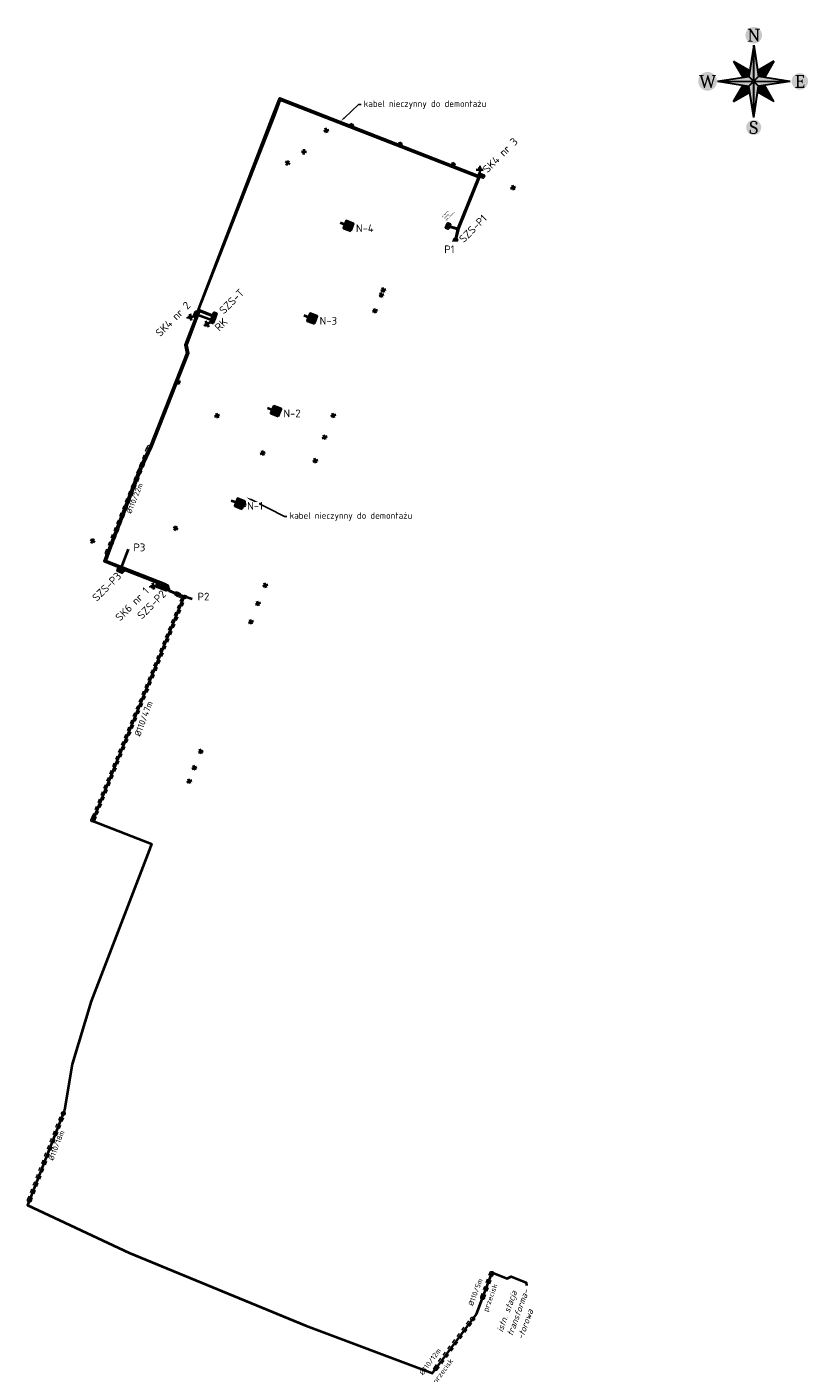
# Model space of a CAD drawing. Header units: metres. Extents: x 7573292 to 7573443, y 5547777 to 5548037.
import ezdxf
from ezdxf import colors
from ezdxf.entities.mleader import LeaderData, LeaderLine
from ezdxf.enums import TextEntityAlignment as Align
from ezdxf.lldxf.tags import DXFTag
from ezdxf.math import Vec2, Vec3

# ---------------------------------------------------------------- set-up
doc = ezdxf.new("R2010")
doc.units = ezdxf.units.M
doc.linetypes.add('przepust', pattern=[1.5, 0.75, -0.75])
for name, color, linetype, lineweight in [('!e_kol_demontaz', 240, 'Continuous', 40), ('!e_kol_kabel_nn', 240, 'en', 40), ('!e_kol_opisy', 174, 'Continuous', 15), ('!e_kol_przepusty', 240, 'przepust', 20), ('!e_kol_szafy', 240, 'Continuous', 40), ('!e_opis_przepusty', 16, 'Continuous', 20), ('!e_osw_demontaz', 20, 'Continuous', 40), ('!e_osw_latarnie', 20, 'Continuous', 40), ('!e_osw_opisy', 24, 'Continuous', 15), ('###światłowód', 190, 'Continuous', 30), ('#TABELA', 7, 'Continuous', 30)]:
    doc.layers.add(name, color=color, linetype=linetype, lineweight=lineweight)
doc.styles.add('PN', font='cambriab.ttf', dxfattribs={"height": 2.5})
doc.styles.get("Standard").update_dxf_attribs({"font": 'isocpeur.ttf'})
doc.styles.add('Stanluks', font='isocpeur.ttf', dxfattribs={"height": 1.25})
tags = doc.linetypes.add('en', pattern='A,5,-0.5,["en",Standard,S=1,R=0,X=0,Y=-0.55],-1.7', length=7.2).pattern_tags.tags
tags[6] = DXFTag(74, 10)

# ---------------------------------------------------------------- blocks, each defined once
blk = doc.blocks.new('demontaz')
at = {"color": 0, "linetype": 'ByBlock', "lineweight": -2}
for points in [[(-0.3535533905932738, -0.3535533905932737), (0.3535533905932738, 0.3535533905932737)], [(0.3535533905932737, -0.3535533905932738), (-0.3535533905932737, 0.3535533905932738)]]:
    blk.add_lwpolyline(points, dxfattribs=at)
blk = doc.blocks.new('szafka elektryczna')
at = {"true_color": 0xffffff}
h = blk.add_hatch(color=7, dxfattribs=at)
h.dxf.hatch_style = 1
h.paths.add_polyline_path([(-0.5, 0.25), (0.5, 0.25), (0.4999999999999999, -0.25), (-0.5, -0.2499999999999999)], flags=17)
edge = h.paths.add_edge_path(flags=17)
edge.add_line((-0.5, 0.25), (0.5, 0.25))
edge.add_line((-0.5, 0.25), (0.4999999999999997, -0.2499999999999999))
edge.add_line((0.5, 0.25), (0.4999999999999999, -0.25))
edge = h.paths.add_edge_path(flags=0)
edge.add_line((0.4999999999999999, -0.25), (-0.5, -0.2499999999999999))
edge.add_line((-0.5, 0.25), (0.4999999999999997, -0.2499999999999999))
edge.add_line((-0.5, -0.2499999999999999), (-0.5, 0.25))
at = {"color": 0, "linetype": 'ByBlock', "lineweight": -2}
blk.add_lwpolyline([(-0.5, 0.25), (0.5, 0.25), (0.4999999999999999, -0.25), (-0.5, -0.2499999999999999), (-0.5, 0.25), (0.4999999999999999, -0.25)], dxfattribs=at)
blk = doc.blocks.new('*U5')
at = {"color": 0, "linetype": 'ByBlock', "lineweight": -2}
for points in [[(0, 0.375), (5, 0.375)], [(-1.377727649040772e-16, -0.375), (5, -0.375)]]:
    blk.add_lwpolyline(points, dxfattribs=at)
at = {"color": 0, "linetype": 'Continuous', "lineweight": -2}
for centre in [(0, 0), (5, 0)]:
    blk.add_circle(centre, 0.375, dxfattribs=at)
at = {"layer": '!e_opis_przepusty', "linetype": 'ByBlock', "lineweight": -2, "style": 'Stanluks'}
blk.add_attdef('typ/długość', text='', height=1, dxfattribs=at).set_placement((0.4999999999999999, 0.875), align=Align.BOTTOM_CENTER)
blk.add_attdef('przecisk', text='', height=1, dxfattribs=at).set_placement((0.4999999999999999, -0.875), align=Align.TOP_CENTER)
blk = doc.blocks.new('*U7')
at = {"color": 0, "linetype": 'ByBlock', "lineweight": -2}
for points in [[(0, 0.375), (12, 0.375)], [(-1.377727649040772e-16, -0.375), (12, -0.375)]]:
    blk.add_lwpolyline(points, dxfattribs=at)
at = {"color": 0, "linetype": 'Continuous', "lineweight": -2}
for centre in [(0, 0), (12, 0)]:
    blk.add_circle(centre, 0.375, dxfattribs=at)
at = {"layer": '!e_opis_przepusty', "linetype": 'ByBlock', "lineweight": -2, "style": 'Stanluks'}
blk.add_attdef('typ/długość', text='', height=1, dxfattribs=at).set_placement((0.4999999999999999, 0.875), align=Align.BOTTOM_CENTER)
blk.add_attdef('przecisk', text='', height=1, dxfattribs=at).set_placement((0.4999999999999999, -0.875), align=Align.TOP_CENTER)
blk = doc.blocks.new('*U19')
at = {"color": 0, "linetype": 'ByBlock', "lineweight": -2}
for points in [[(0, 0.375), (22, 0.375)], [(-1.377727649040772e-16, -0.375), (22, -0.375)]]:
    blk.add_lwpolyline(points, dxfattribs=at)
at = {"color": 0, "linetype": 'Continuous', "lineweight": -2}
for centre in [(0, 0), (22, 0)]:
    blk.add_circle(centre, 0.375, dxfattribs=at)
at = {"layer": '!e_opis_przepusty', "linetype": 'ByBlock', "lineweight": -2, "style": 'Stanluks'}
blk.add_attdef('typ/długość', text='', height=1, dxfattribs=at).set_placement((0.4999999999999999, 0.875), align=Align.BOTTOM_CENTER)
blk.add_attdef('przecisk', text='', height=1, dxfattribs=at).set_placement((0.4999999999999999, -0.875), align=Align.TOP_CENTER)
blk = doc.blocks.new('naswietlacz')
h = blk.add_hatch(color=0)
h.dxf.hatch_style = 1
h.paths.add_polyline_path([(-0.749999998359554, -2.500000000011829), (0, -1.749999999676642), (0.7499999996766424, -0.9999999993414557), (-0.7499999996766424, -1.000000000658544)])
at = {"true_color": 0xffffff}
h = blk.add_hatch(color=7, dxfattribs=at)
h.dxf.hatch_style = 1
h.paths.add_polyline_path([(0.7499999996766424, -0.9999999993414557), (1.317088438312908e-09, -1.749999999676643), (-0.749999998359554, -2.500000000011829), (0.7500000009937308, -2.499999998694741)])
at = {"color": 0, "linetype": 'ByBlock', "lineweight": -2}
blk.add_line((0, 0), (-5.551115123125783e-17, -1), dxfattribs=at)
blk.add_lwpolyline([(-0.749999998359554, -2.500000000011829), (0.7500000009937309, -2.499999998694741), (0.7499999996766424, -0.9999999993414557), (-0.7499999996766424, -1.000000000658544)], close=True, dxfattribs=at)
blk = doc.blocks.new('uziemienie')
at = {"color": 0, "linetype": 'ByBlock', "lineweight": -2, "ltscale": 5}
for p, q in [((-0.8722661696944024, -0.9374936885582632), (0.8722661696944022, -0.9374936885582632)), ((-0.4361330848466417, -1.295001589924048), (0.4361330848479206, -1.295001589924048)), ((-0.2180665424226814, -1.652509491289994), (0.2180665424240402, -1.652509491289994))]:
    blk.add_line(p, q, dxfattribs=at)
at = {"color": 0, "linetype": 'ByBlock', "lineweight": -2}
blk.add_lwpolyline([(-1e-16, -0.9374936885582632), (0, 0)], dxfattribs=at)
blk = doc.blocks.new('pn')
at = {"true_color": 0xffffff}
h = blk.add_hatch(color=7, dxfattribs=at)
h.dxf.hatch_style = 1
edge = h.paths.add_edge_path()
edge.add_arc((-8.906185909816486, 0.006441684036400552), 1.811485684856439, 0, 360)
edge = h.paths.add_edge_path()
edge.add_arc((0.006441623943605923, 8.90618589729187), 1.605178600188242, 0, 360)
edge = h.paths.add_edge_path()
edge.add_arc((8.90618594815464, -0.006441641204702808), 1.595688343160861, 0, 360)
edge = h.paths.add_edge_path()
edge.add_arc((-0.006441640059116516, -8.906185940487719), 1.456176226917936, 0, 360)
at = {"lineweight": 0, "true_color": 0xffffff}
h = blk.add_hatch(color=7, dxfattribs=at)
h.dxf.hatch_style = 1
h.paths.add_polyline_path([(-1.365866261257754e-16, 9.191861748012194e-16), (0.9368198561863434, 0.9350994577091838), (0.00644167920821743, 7.00903182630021)])
h = blk.add_hatch(color=7, dxfattribs=at)
h.dxf.hatch_style = 1
h.paths.add_polyline_path([(-0.9350994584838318, 0.936819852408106), (-3.88326541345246, 3.890409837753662), (-0.759045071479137, 2.072234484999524)])
h = blk.add_hatch(color=7, dxfattribs=at)
h.dxf.hatch_style = 1
h.paths.add_polyline_path([(0.9368198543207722, 0.9350994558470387), (3.89040983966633, 3.883265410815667), (2.07223448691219, 0.7590450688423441)])
h = blk.add_hatch(color=7, dxfattribs=at)
h.dxf.hatch_style = 1
h.paths.add_polyline_path([(5.991575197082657e-09, -1.619022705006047e-09), (-0.9350994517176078, 0.9368198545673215), (-7.009031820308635, 0.006441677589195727)])
h = blk.add_hatch(color=7, dxfattribs=at)
h.dxf.hatch_style = 1
h.paths.add_polyline_path([(-0.9368198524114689, -0.9350994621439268), (-3.890409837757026, -3.883265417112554), (-2.072234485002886, -0.759045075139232)])
h = blk.add_hatch(color=7, dxfattribs=at)
h.dxf.hatch_style = 1
h.paths.add_polyline_path([(1.84189934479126e-09, -2.306717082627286e-09), (-0.9368198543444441, -0.9350994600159), (-0.006441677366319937, -7.009031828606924)])
h = blk.add_hatch(color=7, dxfattribs=at)
h.dxf.hatch_style = 1
h.paths.add_polyline_path([(-9.228564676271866e-10, -9.211615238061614e-10), (0.9350994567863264, -0.9368198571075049), (7.009031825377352, -0.006441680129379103)])
h = blk.add_hatch(color=7, dxfattribs=at)
h.dxf.hatch_style = 1
h.paths.add_polyline_path([(0.9350994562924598, -0.9368198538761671), (3.883265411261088, -3.890409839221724), (0.7590450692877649, -2.072234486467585)])
at = {"color": 7, "linetype": 'ByBlock', "lineweight": -2}
for p, q in [((0.006441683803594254, 7.009031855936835), (-0.9350994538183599, 0.9368198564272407)), ((-0.006441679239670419, -7.009031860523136), (0.006441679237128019, 7.00903185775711)), ((0.006441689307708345, 7.009031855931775), (0.9368198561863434, 0.9350994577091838)), ((-3.890409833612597, -3.883265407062), (3.89040983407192, 3.88326540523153)), ((-3.883265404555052, 3.890409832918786), (3.883265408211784, -3.890409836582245)), ((-3.883265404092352, 3.890409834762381), (-2.070835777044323, 0.7628527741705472)), ((-3.883265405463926, 3.890409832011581), (-0.7590450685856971, 2.072234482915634)), ((3.890409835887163, 3.883265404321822), (0.7628527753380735, 2.070835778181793)), ((3.890409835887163, 3.883265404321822), (2.07223448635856, 0.7590450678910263)), ((-7.009031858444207, 0.006441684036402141), (-0.9350994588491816, 0.9368198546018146)), ((-7.009031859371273, 0.006441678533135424), (7.009031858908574, -0.006441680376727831)), ((-7.009031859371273, 0.006441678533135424), (-0.9368198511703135, -0.9350994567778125)), ((7.00903186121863, -0.00644167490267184), (0.9368198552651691, 0.9350994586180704)), ((-3.89040983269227, -3.883265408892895), (-2.072234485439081, -0.7590450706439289)), ((-3.890409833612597, -3.883265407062), (-0.7628527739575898, -2.070835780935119)), ((-0.006441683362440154, -7.009031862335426), (-0.9368198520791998, -0.935099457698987)), ((-0.006441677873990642, -7.00903186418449), (0.9350994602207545, -0.936819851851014)), ((3.883265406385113, -3.890409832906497), (0.7590450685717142, -2.072234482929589)), ((7.009031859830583, -0.006441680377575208), (0.9350994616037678, -0.9368198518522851)), ((3.883265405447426, -3.890409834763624), (2.070835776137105, -0.7628527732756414))]:
    blk.add_line(p, q, dxfattribs=at)
at = {"color": 18, "linetype": 'ByBlock', "lineweight": -2, "true_color": 0x000000}
for points in [[(-0.9350994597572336, 0.9368198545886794), (6.90672042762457e-10, -9.086737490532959e-10), (-0.7590450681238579, 2.072234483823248), (0.006441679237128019, 7.00903185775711)], [(0.9368198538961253, 0.9350994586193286), (1.137706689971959e-09, -9.090845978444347e-10), (2.072234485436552, 0.7590450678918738), (7.009031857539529, -0.006441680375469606)], [(-0.9368198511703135, -0.9350994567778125), (-3.890409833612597, -3.883265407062), (-0.7628527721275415, -2.070835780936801)], [(0.9350994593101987, -0.9368198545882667), (3.883265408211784, -3.890409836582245), (2.070835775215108, -0.7628527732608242)]]:
    blk.add_solid(points, dxfattribs=at)
at = {"color": 18, "linetype": 'ByBlock', "lineweight": -2, "true_color": 0x000000, "extrusion": (0, 0, -1)}
for points in [[(0.9350994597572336, 0.9368198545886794), (3.883265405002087, 3.890409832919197), (2.070835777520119, 0.7628527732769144)], [(-0.9368198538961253, 0.9350994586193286), (-3.89040983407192, 3.88326540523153), (-0.7628527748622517, 2.070835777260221)], [(0.9368198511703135, -0.9350994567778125), (-1.137706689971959e-09, -9.090845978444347e-10), (2.07223448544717, -0.7590450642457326), (7.009031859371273, 0.006441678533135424)], [(-0.9350994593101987, -0.9368198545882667), (-6.90672042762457e-10, -9.086737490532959e-10), (-0.759045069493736, -2.072234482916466), (0.006441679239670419, -7.009031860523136)]]:
    blk.add_solid(points, dxfattribs=at)
at = {"color": 18, "linetype": 'ByBlock', "lineweight": -2, "true_color": 0x000000, "style": 'PN'}
for s, p in [('N', (0.006441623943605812, 8.90618589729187)), ('W', (-8.906185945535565, -0.006441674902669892)), ('E', (8.90618594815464, -0.00644164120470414)), ('S', (-0.006441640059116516, -8.906185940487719))]:
    blk.add_text(s, height=2.5, rotation=359.9473420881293, dxfattribs=at).set_placement(p, align=Align.MIDDLE_CENTER)
blk = doc.blocks.new('*U28')
at = {"color": 0, "linetype": 'ByBlock', "lineweight": -2}
for points in [[(0, 0.375), (18, 0.375)], [(-1.377727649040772e-16, -0.375), (18, -0.375)]]:
    blk.add_lwpolyline(points, dxfattribs=at)
at = {"color": 0, "linetype": 'Continuous', "lineweight": -2}
for centre in [(0, 0), (18, 0)]:
    blk.add_circle(centre, 0.375, dxfattribs=at)
at = {"layer": '!e_opis_przepusty', "linetype": 'ByBlock', "lineweight": -2, "style": 'Stanluks'}
blk.add_attdef('typ/długość', text='', height=1, dxfattribs=at).set_placement((0.4999999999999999, 0.875), align=Align.BOTTOM_CENTER)
blk.add_attdef('przecisk', text='', height=1, dxfattribs=at).set_placement((0.4999999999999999, -0.875), align=Align.TOP_CENTER)

msp = doc.modelspace()

# ---------------------------------------------------------------- linework, layer by layer
at = {"layer": '!e_kol_przepusty', "linetype": 'Continuous'}
for centre in [(7573320.811564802, 5547927.751597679), (7573304.618960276, 5547884.028428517)]:
    msp.add_circle(centre, 0.3766497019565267, dxfattribs=at)

# ---------------------------------------------------------------- block references
at = {"layer": '!e_kol_demontaz'}
for p, rotation in [((7573354.64751731, 5548018.192317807), 248.8516080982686), ((7573349.769, 5548017.239), 330.7615435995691), ((7573345.452242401, 5548013.109777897), 312.100879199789), ((7573364.01569379, 5548014.586000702), 246.2928185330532), ((7573342.265315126, 5548010.973207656), 283.7716123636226), ((7573374.276890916, 5548010.635911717), 246.2928185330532), ((7573385.837386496, 5548006.181350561), 246.2928185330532), ((7573321.092279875, 5547968.611268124), 244.8653333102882), ((7573328.621023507, 5547962.127928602), 244.8653333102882), ((7573337.457186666, 5547954.940704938), 244.8653333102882), ((7573333.784207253, 5547944.925911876), 244.8653333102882), ((7573320.640991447, 5547940.394169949), 283.7716123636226), ((7573304.60238254, 5547937.976661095), 283.7716123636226)]:
    msp.add_blockref('demontaz', p, dxfattribs=dict(at, rotation=rotation))
at = {"layer": '!e_kol_przepusty'}
ref = msp.add_blockref('*U19', (7573307.448656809, 5547935.616459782), dxfattribs=dict(at, rotation=68.37920035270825))
ref.add_attrib('typ/długość', '%%c110/22m', dxfattribs={"layer": '!e_opis_przepusty', "linetype": 'ByBlock', "lineweight": -2, "height": 0.9999999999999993, "rotation": 68.37920035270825, "style": 'Stanluks'}).set_placement((7573313.484347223, 5547945.882466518), align=Align.BOTTOM_CENTER)
ref = msp.add_blockref('*U28', (7573292.400414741, 5547810.616244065), dxfattribs=dict(at, rotation=68.67920035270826))
ref.add_attrib('typ/długość', '%%c110/18m', dxfattribs={"layer": '!e_opis_przepusty', "linetype": 'ByBlock', "lineweight": -2, "height": 0.9999999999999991, "rotation": 68.67920035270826, "style": 'Stanluks'}).set_placement((7573298.38226998, 5547820.913712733), align=Align.BOTTOM_CENTER)
for name, p, rotation, values in [('*U5', (7573379.969331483, 5547791.823259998), 69.62243285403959, {'przecisk': 'przecisk', 'typ/długość': '%%c110/5m'}), ('*U7', (7573370.87101528, 5547778.069582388), 53.40957815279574, {'przecisk': 'przecisk', 'typ/długość': '%%c110/12m'})]:
    msp.add_blockref(name, p, dxfattribs=dict(at, rotation=rotation)).add_auto_attribs(values)
at = {"layer": '!e_kol_szafy'}
for p, rotation in [((7573379.702885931, 5548008.471012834), 158.6517810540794), ((7573324.59955461, 5547981.722839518), 68.65178105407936), ((7573327.784522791, 5547980.554430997), 68.65178105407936)]:
    msp.add_blockref('szafka elektryczna', p, dxfattribs=dict(at, rotation=rotation))
at = {"layer": '!e_kol_szafy', "color": 18, "true_color": 0x000000}
for p, rotation in [((7573373.259192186, 5547998.780010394), 68.65178105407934), ((7573374.620306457, 5547995.793565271), 68.65178105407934), ((7573309.941347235, 5547932.237742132), 338.6517810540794), ((7573318.457799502, 5547928.772722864), 337.6167267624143)]:
    msp.add_blockref('szafka elektryczna', p, dxfattribs=dict(at, rotation=rotation))
at = {"layer": '!e_osw_demontaz', "rotation": 334.7100520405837}
for p in [(7573360.79, 5547986.41), (7573360.414263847, 5547985.467840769), (7573359.14692148, 5547982.39788072), (7573351.129833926, 5547962.187112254), (7573349.46, 5547958), (7573347.636769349, 5547953.451832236), (7573337.986575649, 5547929.378794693), (7573336.58, 5547925.87), (7573335.212935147, 5547922.336560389), (7573325.518780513, 5547897.280170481), (7573324.3, 5547894.13), (7573323.302296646, 5547891.567366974)]:
    msp.add_blockref('demontaz', p, dxfattribs=at)
at = {"layer": '!e_osw_latarnie', "rotation": 68.5774173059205}
for p in [(7573352.414665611, 5547999.425139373), (7573345.413693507, 5547981.547041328), (7573338.406271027, 5547963.663090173), (7573331.408509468, 5547945.792113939)]:
    msp.add_blockref('naswietlacz', p, dxfattribs=at)
at = {"layer": '#TABELA'}
msp.add_blockref('pn', (7573432.337507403, 5548026.706769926), dxfattribs=at)

# ---------------------------------------------------------------- texts
at = {"layer": '!e_kol_opisy', "insert": (7573382.628744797, 5547785.474758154), "char_height": 1.25, "width": 15.32139071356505, "attachment_point": 1, "rotation": 70.06200825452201, "style": 'Stanluks'}
msp.add_mtext('{\\fISOCPEUR|b1|i1|c238|p34;istn. stacja transforma-\\P-torowa}', dxfattribs=at)
at = {"layer": '!e_opis_przepusty', "insert": (7573312.638510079, 5547900.53164498), "char_height": 1.25, "width": 5.366927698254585, "attachment_point": 1, "rotation": 69.6887619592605, "style": 'Stanluks'}
msp.add_mtext('%%c110/47m', dxfattribs=at)

# ---------------------------------------------------------------- next in the draw order: texts
at = {"layer": '!e_kol_opisy', "char_height": 1.5, "attachment_point": 1, "rotation": 45, "style": 'Stanluks', "bg_fill": 3, "box_fill_scale": 1, "bg_fill_color": 1, "bg_fill_transparency": 0}
for s, insert, width in [('{\\fISOCPEUR|b1|i0|c238|p34;SZS-P1}', (7573375.239066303, 5547996.477521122), 2.974555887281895), ('{\\fISOCPEUR|b1|i0|c238|p34;RK}', (7573328.023949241, 5547979.400395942), 1.885242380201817), ('{\\fISOCPEUR|b1|i0|c238|p34;SZS-P3}', (7573304.370017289, 5547927.204422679), 2.974555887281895), ('{\\fISOCPEUR|b1|i0|c238|p34;SZS-P2}', (7573313.04291888, 5547923.751859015), 2.974555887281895)]:
    msp.add_mtext(s, dxfattribs=dict(at, insert=insert, width=width))
at = {"layer": '!e_osw_opisy', "char_height": 1.5, "width": 2.301910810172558, "attachment_point": 1, "style": 'Stanluks', "bg_fill": 3, "box_fill_scale": 1, "bg_fill_color": 1, "bg_fill_transparency": 0}
for s, insert in [('{\\fISOCPEUR|b1|i0|c238|p34;N-4}', (7573355.476598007, 5547999.093118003)), ('{\\fISOCPEUR|b1|i0|c238|p34;N-3}', (7573348.463920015, 5547981.219612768)), ('{\\fISOCPEUR|b1|i0|c238|p34;N-2}', (7573341.456497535, 5547963.335661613))]:
    msp.add_mtext(s, dxfattribs=dict(at, insert=insert))

# ---------------------------------------------------------------- next in the draw order: leaders
at = {"layer": '!e_kol_opisy'}
ml = msp.add_multileader_mtext('Standard', dxfattribs=at)
ml.set_content('kabel nieczynny do demontażu', color=256, style='Stanluks')
ml.set_leader_properties()
ml.build(insert=Vec2(0, 0))
ml.multileader.update_dxf_attribs({"has_text_frame": 1, "dogleg_length": 0.5, "arrow_head_size": 1})
ctx = ml.context
ctx.base_point, ctx.char_height, ctx.arrow_head_size, ctx.landing_gap_size, ctx.plane_origin = Vec3(7573356.468859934, 5548022.206451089), 1.25, 1, 0.5, Vec3(7573356.228670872, 5548024.305554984)
notes = []
notes.append((ctx, [(0, (1, 1, 0), (7573355.968859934, 5548022.206451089), (1, 0), 0.5, [(0, [(7573352.539, 5548019.004)], 0, [])])]))
ctx.mtext.insert, ctx.mtext.flow_direction = Vec3(7573356.968859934, 5548023.018951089), 5
ctx.mtext.has_bg_fill, ctx.mtext.bg_color, ctx.mtext.bg_scale_factor, ctx.mtext.bg_transparency, ctx.mtext.use_window_bg_color = 1, -1023410167, 1.5, 0, 1
ml = msp.add_multileader_mtext('Standard', dxfattribs=at)
ml.set_content('kabel nieczynny do demontażu', color=256, style='Stanluks')
ml.set_leader_properties()
ml.build(insert=Vec2(0, 0))
ml.multileader.update_dxf_attribs({"has_text_frame": 1, "dogleg_length": 0.5, "arrow_head_size": 1})
ctx = ml.context
ctx.base_point, ctx.char_height, ctx.arrow_head_size, ctx.landing_gap_size, ctx.plane_origin = Vec3(7573342.158246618, 5547942.668556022), 1.25, 1, 0.5, Vec3(7573334.31659434, 5547946.377525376)
notes.append((ctx, [(0, (1, 1, 0), (7573341.658246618, 5547942.668556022), (1, 0), 0.5, [(0, [(7573334.31659434, 5547946.377525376)], 0, [])])]))
ctx.mtext.insert, ctx.mtext.flow_direction = Vec3(7573342.658246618, 5547943.481056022), 5
ctx.mtext.has_bg_fill, ctx.mtext.bg_color, ctx.mtext.bg_scale_factor, ctx.mtext.bg_transparency, ctx.mtext.use_window_bg_color = 1, -1023410167, 1.5, 0, 1
for ctx, leaders in notes:
    for number, flags, end, landing, length, lines in leaders:
        leader = LeaderData()
        leader.index, (leader.has_last_leader_line, leader.has_dogleg_vector, leader.attachment_direction) = number, flags
        leader.last_leader_point, leader.dogleg_vector, leader.dogleg_length = Vec3(end), Vec3(landing), length
        for number, points, colour, breaks in lines:
            line = LeaderLine()
            line.index, line.vertices, line.color, line.breaks = number, Vec3.list(points), colors.encode_raw_color(colour), breaks
            leader.lines.append(line)
        ctx.leaders.append(leader)

# ---------------------------------------------------------------- next in the draw order: linework, layer by layer
at = {"layer": '!e_kol_kabel_nn'}
msp.add_line((7573373.475763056, 5547998.64736086), (7573375.271843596, 5547998.178773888), dxfattribs=at)
for points in [[(7573379.364293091, 5548008.334913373), (7573375.29383159, 5547998.268666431), (7573374.802324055, 5547996.259257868)], [(7573324.838021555, 5547981.654313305), (7573327.551676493, 5547980.645439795)]]:
    msp.add_lwpolyline(points, dxfattribs=at)
at = {"layer": '!e_kol_kabel_nn', "color": 18, "true_color": 0x000000}
for points in [[(7573310.032356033, 5547932.47058843), (7573311.552904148, 5547936.338847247)], [(7573318.920128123, 5547928.582322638), (7573321.049159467, 5547927.703965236), (7573323.818987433, 5547926.787216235)]]:
    msp.add_lwpolyline(points, dxfattribs=at)
at = {"layer": '!e_kol_kabel_nn'}
msp.add_lwpolyline([(7573317.776572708, 5547929.314556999, -0.9463672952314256), (7573318.552999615, 5547929.003887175, -0.01468959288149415)], format="xyb", dxfattribs=at)
at = {"layer": '###światłowód'}
msp.add_line((7573373.527609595, 5547998.780010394), (7573375.133594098, 5547998.361018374), dxfattribs=at)
msp.add_lwpolyline([(7573310.32765326, 5547932.972495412), (7573310.133803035, 5547932.430937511)], dxfattribs=at)

# ---------------------------------------------------------------- next in the draw order: block references
at = {"layer": '!e_kol_szafy', "xscale": 0.7499999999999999, "yscale": 0.7499999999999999, "zscale": 0.7499999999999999, "rotation": 297.7200975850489}
msp.add_blockref('uziemienie', (7573327.369658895, 5547980.179747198), dxfattribs=at)
at = {"layer": '!e_kol_szafy', "rotation": 338.6517810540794}
msp.add_blockref('szafka elektryczna', (7573317.4728162, 5547929.164863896), dxfattribs=at)

# ---------------------------------------------------------------- next in the draw order: texts
at = {"layer": '!e_osw_opisy', "insert": (7573334.458735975, 5547945.46468538), "char_height": 1.5, "width": 2.301910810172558, "attachment_point": 1, "style": 'Stanluks', "bg_fill": 3, "box_fill_scale": 1, "bg_fill_color": 1, "bg_fill_transparency": 0}
msp.add_mtext('{\\fISOCPEUR|b1|i0|c238|p34;N-1}', dxfattribs=at)

# ---------------------------------------------------------------- next in the draw order: texts
at = {"layer": '!e_kol_opisy', "char_height": 1.5, "attachment_point": 1, "rotation": 45, "style": 'Stanluks', "bg_fill": 3, "box_fill_scale": 1, "bg_fill_color": 1, "bg_fill_transparency": 0}
for s, insert, width in [('{\\fISOCPEUR|b1|i0|c238|p34;SK4 nr 2}', (7573316.607129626, 5547978.339617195), 9.010609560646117), ('{\\fISOCPEUR|b1|i0|c238|p34;SK6 nr 1}', (7573308.836616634, 5547923.398800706), 8.331906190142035)]:
    msp.add_mtext(s, dxfattribs=dict(at, insert=insert, width=width))

# ---------------------------------------------------------------- next in the draw order: linework, layer by layer
at = {"layer": '!e_kol_kabel_nn'}
for points in [[(7573324.781572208, 5547982.188532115), (7573325.138902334, 5547982.745414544), (7573339.572305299, 5548020.346785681), (7573340.767445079, 5548023.457987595), (7573379.156976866, 5548008.447796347)], [(7573324.417537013, 5547981.257146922), (7573324.413877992, 5547980.857976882), (7573322.480850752, 5547975.844034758), (7573322.810808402, 5547974.23351857), (7573315.737658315, 5547956.171102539), (7573313.747903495, 5547952.057864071), (7573308.201861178, 5547937.639973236), (7573306.853445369, 5547934.017400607), (7573317.560704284, 5547929.810911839), (7573317.563824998, 5547929.397710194)], [(7573317.681168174, 5547929.351846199), (7573318.068849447, 5547929.821131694), (7573319.044973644, 5547929.430490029), (7573319.420831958, 5547928.306389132), (7573321.035729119, 5547927.662174), (7573322.260500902, 5547927.170941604), (7573304.954765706, 5547884.810634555), (7573304.560046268, 5547883.891197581), (7573315.953481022, 5547879.429592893), (7573315.580606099, 5547878.366080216), (7573304.306391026, 5547849.051454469), (7573300.682038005, 5547836.903346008), (7573299.188334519, 5547828.017076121), (7573292.024394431, 5547809.652316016), (7573311.688763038, 5547800.482149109), (7573345.706959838, 5547786.424629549), (7573370.257725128, 5547777.250645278), (7573378.77485425, 5547788.623717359), (7573381.774279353, 5547796.660456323), (7573384.731134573, 5547795.49340572), (7573385.453721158, 5547795.875023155), (7573388.382303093, 5547794.718000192), (7573388.452301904, 5547794.152737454)], [(7573317.380953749, 5547929.469186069), (7573317.387643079, 5547929.758230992), (7573310.961529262, 5547932.219592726), (7573310.414885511, 5547932.075797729)]]:
    msp.add_lwpolyline(points, dxfattribs=at)
at = {"layer": '!e_kol_przepusty'}
for points in [[(7573320.752767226, 5547927.371316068), (7573320.896457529, 5547927.313995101), (7573321.770619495, 5547926.963385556), (7573304.6088711, 5547884.955523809), (7573304.294256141, 5547884.222677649)], [(7573320.923442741, 5547928.11124796), (7573322.75038231, 5547927.378497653), (7573305.300660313, 5547884.665745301), (7573304.966091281, 5547883.882260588)]]:
    msp.add_lwpolyline(points, dxfattribs=at)

# ---------------------------------------------------------------- next in the draw order: block references
at = {"layer": '!e_kol_szafy', "xscale": 0.7499999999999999, "yscale": 0.7499999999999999, "zscale": 0.7499999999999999, "rotation": 281.4264405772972}
for p in [(7573324.203141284, 5547981.333061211), (7573317.005985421, 5547929.34396945)]:
    msp.add_blockref('uziemienie', p, dxfattribs=at)

# ---------------------------------------------------------------- next in the draw order: texts
at = {"layer": '!e_kol_opisy', "char_height": 1.5, "attachment_point": 1, "rotation": 45, "style": 'Stanluks', "bg_fill": 3, "box_fill_scale": 1, "bg_fill_color": 1, "bg_fill_transparency": 0}
for s, insert, width in [('{\\fISOCPEUR|b1|i0|c238|p34;SK4 nr 3}', (7573379.833880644, 5548009.965460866), 9.010609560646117), ('{\\fISOCPEUR|b1|i0|c238|p34;SZS-T}', (7573328.896579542, 5547982.701054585), 2.974555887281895)]:
    msp.add_mtext(s, dxfattribs=dict(at, insert=insert, width=width))
at = {"layer": '!e_kol_opisy', "color": 18, "true_color": 0x000000, "char_height": 1.5, "width": 2.974555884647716, "attachment_point": 1, "style": 'Stanluks', "bg_fill": 2}
for s, insert in [('{\\fISOCPEUR|b1|i0|c238|p34;P1}', (7573372.546323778, 5547995.01501395)), ('{\\fISOCPEUR|b1|i0|c238|p34;P3}', (7573312.505561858, 5547937.460468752, 200.2230000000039)), ('{\\fISOCPEUR|b1|i0|c238|p34;P2}', (7573324.899791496, 5547927.950338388))]:
    msp.add_mtext(s, dxfattribs=dict(at, insert=insert))

# ---------------------------------------------------------------- next in the draw order: linework, layer by layer
at = {"layer": '###światłowód'}
for points in [[(7573327.88976423, 5547981.509555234), (7573325.153624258, 5547982.577201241), (7573339.852366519, 5548020.239241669), (7573340.939272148, 5548023.06868717), (7573379.109530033, 5548008.19350369), (7573375.133594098, 5547998.361018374), (7573374.666024, 5547996.312531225)], [(7573327.79751176, 5547981.273526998), (7573325.262352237, 5547982.272424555), (7573324.664318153, 5547980.800823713), (7573322.792388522, 5547975.818134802), (7573323.122518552, 5547974.206777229), (7573316.012772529, 5547956.050907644), (7573314.023411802, 5547951.938483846), (7573308.482446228, 5547937.533790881), (7573307.237385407, 5547934.188885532), (7573318.738119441, 5547929.661970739), (7573318.743682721, 5547928.925358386)]]:
    msp.add_lwpolyline(points, dxfattribs=at)

# ---------------------------------------------------------------- next in the draw order: block references
at = {"layer": '!e_kol_szafy', "xscale": 0.75, "yscale": 0.75, "zscale": 0.75, "rotation": 174.9883583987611}
msp.add_blockref('uziemienie', (7573379.328202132, 5548008.88587673), dxfattribs=at)
at = {"layer": '!e_kol_szafy', "color": 18, "true_color": 0x000000, "rotation": 68.65178105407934}
msp.add_blockref('szafka elektryczna', (7573328.148857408, 5547981.48569916), dxfattribs=at)

# ---------------------------------------------------------------- next in the draw order: texts
at = {"layer": '!e_kol_opisy', "insert": (7573372.052461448, 5548000.624521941), "char_height": 0.3, "width": 0.594911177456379, "attachment_point": 1, "rotation": 45, "style": 'Stanluks', "bg_fill": 3, "box_fill_scale": 1, "bg_fill_color": 1, "bg_fill_transparency": 0}
msp.add_mtext('SZAFKA AKPIA DMUCHAWY', dxfattribs=at)

doc.saveas('drawing.dxf')
